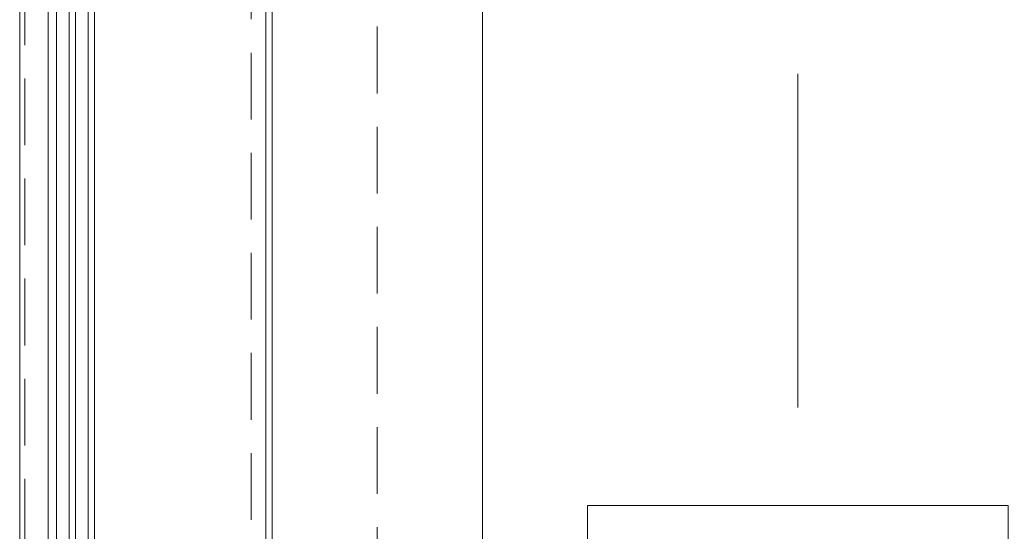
# Model space of a CAD drawing. Header units: millimetres. Extents: x 213386 to 459888, y 74252 to 208052.
# Tile 93 of 256: x 373037 to 373973, y 157607 to 158094. Entities that reach past the tile are written whole.
import ezdxf

# ---------------------------------------------------------------- set-up
doc = ezdxf.new("R2010")
doc.units = ezdxf.units.MM
for name, pattern in [('CK_Čerchovaná 50', [6, 3, -1.5, 0, -1.5]), ('ČERCHOVANÁ', [25.4, 12.7, -6.35, 0, -6.35]), ('ČÁRKOVANÁ', [19.05, 12.7, -6.35]), ('ČÁRKOVANÁ01-01', [2, 1, -1])]:
    doc.linetypes.add(name, pattern=pattern)
for name, color, linetype, lineweight in [('FASÁDA DETAILNÍ', 255, 'Continuous', 0), ('NOVÁ TENKÁ', 255, 'Continuous', 0), ('OSY', 255, 'Continuous', 0), ('SLOUPY', 255, 'Continuous', 0), ('TENKA', 255, 'Continuous', 0)]:
    doc.layers.add(name, color=color, linetype=linetype, lineweight=lineweight)

msp = doc.modelspace()

# ---------------------------------------------------------------- linework, layer by layer
at = {"layer": 'FASÁDA DETAILNÍ'}
for p, q in [((373036.638, 145492.154), (373036.638, 169172.154)), ((373063.638, 145492.154), (373063.638, 169172.154)), ((373063.638, 155177.655), (373063.638, 169172.154)), ((373071.638, 169172.154), (373071.638, 145492.154)), ((373071.638, 169172.154), (373071.638, 155177.655)), ((373083.638, 145492.154), (373083.638, 169172.154)), ((373083.638, 155177.655), (373083.638, 169172.154)), ((373089.638, 169172.154), (373089.638, 145492.154)), ((373089.638, 169172.154), (373089.638, 155177.655)), ((373101.638, 145492.154), (373101.638, 169172.154)), ((373101.638, 155177.655), (373101.638, 169172.154)), ((373107.638, 169172.154), (373107.638, 145492.154)), ((373107.638, 169172.154), (373107.638, 155177.655)), ((373276.638, 145732.154), (373276.638, 168932.154)), ((373063.638, 157577.655), (373063.638, 159486.654)), ((373071.638, 159486.654), (373071.638, 157577.655)), ((373083.638, 157577.655), (373083.638, 159486.654)), ((373089.638, 159486.654), (373089.638, 157577.655)), ((373101.638, 157577.655), (373101.638, 159486.654)), ((373107.638, 159486.654), (373107.638, 157577.655)), ((373270.638, 159475.654), (373270.638, 157588.654))]:
    msp.add_line(p, q, dxfattribs=at)
at = {"layer": 'FASÁDA DETAILNÍ', "linetype": 'ČÁRKOVANÁ', "ltscale": 5}
for p, q in [((373041.638, 145497.154), (373041.638, 169167.154)), ((373256.638, 145712.154), (373256.638, 168952.154)), ((373376.638, 145832.154), (373376.638, 168832.154))]:
    msp.add_line(p, q, dxfattribs=at)
at = {"layer": 'FASÁDA DETAILNÍ', "ltscale": 5}
msp.add_lwpolyline([(373969.138, 145732.154), (373969.138, 145932.154), (373476.638, 145932.154), (373476.638, 168732.154), (373969.14, 168732.154), (373969.14, 168932.154)], dxfattribs=at)
at = {"layer": 'NOVÁ TENKÁ', "linetype": 'ČÁRKOVANÁ01-01', "ltscale": 250}
msp.add_lwpolyline([(373476.638, 152232.154), (373476.638, 152232.154), (373476.638, 152832.154), (373476.638, 152832.154), (373476.638, 157032.154), (373476.638, 157032.154), (373476.638, 157632.154), (373476.638, 157632.154), (373476.638, 161832.154), (373476.638, 161832.154), (373476.638, 162432.154), (373476.638, 162432.154), (373476.638, 167232.154)], dxfattribs=at)
at = {"layer": 'OSY', "linetype": 'ČERCHOVANÁ', "ltscale": 25}
msp.add_line((373776.638, 170109.563), (373776.638, 145530.044), dxfattribs=at)
at = {"layer": 'SLOUPY'}
msp.add_lwpolyline([(373576.638, 157632.154), (373576.638, 157032.154), (373976.638, 157032.154), (373976.638, 157632.154)], close=True, dxfattribs=at)
at = {"layer": 'TENKA', "linetype": 'CK_Čerchovaná 50', "ltscale": 50}
msp.add_line((373476.638, 145732.154), (373476.638, 168932.154), dxfattribs=at)

doc.saveas('drawing.dxf')
